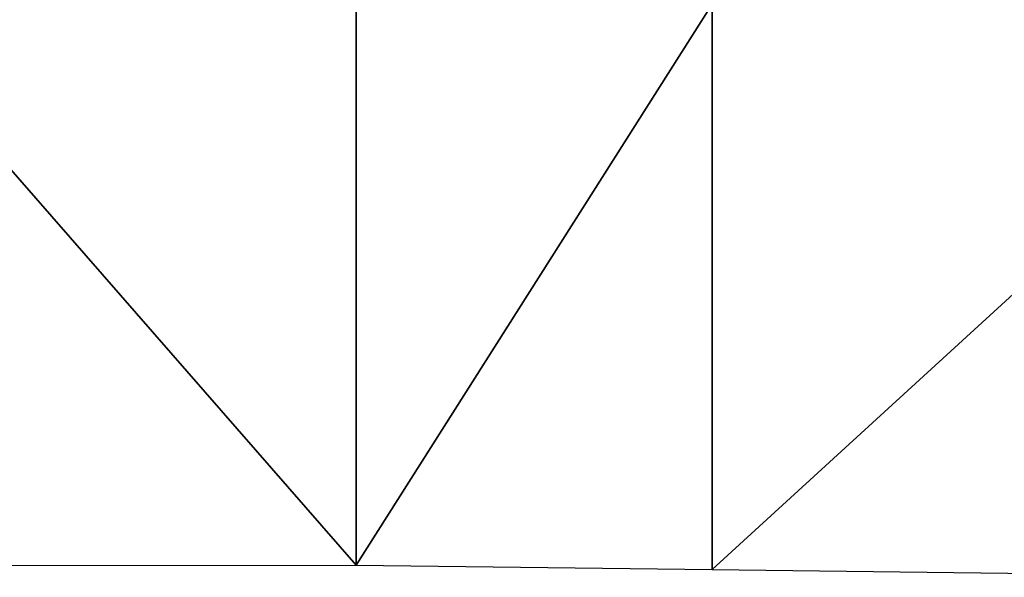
# Model space of a CAD drawing. Header units: metres. Extents: x 30502737 to 30502849, y 6949285 to 6949334.
# Tile 37 of 256: x 30502756 to 30502770, y 6949291 to 6949299. Entities that reach past the tile are written whole.
import ezdxf

# ---------------------------------------------------------------- set-up
doc = ezdxf.new("R2010")
doc.units = ezdxf.units.M
doc.layers.add('162400', color=1, linetype='Continuous', lineweight=0)

msp = doc.modelspace()

# ---------------------------------------------------------------- linework, layer by layer
at = {"layer": '162400', "linetype": 'ByBlock', "lineweight": -2}
for points in [[(30502760.716, 6949291.443, 81.363), (30502753.751, 6949299.409, 77.38), (30502753.751, 6949291.439, 81.365)], [(30502760.716, 6949299.409, 77.38), (30502753.751, 6949299.409, 77.38), (30502760.716, 6949291.443, 81.363)], [(30502765.773, 6949299.409, 77.38), (30502760.716, 6949291.443, 81.363), (30502765.773, 6949291.382, 81.394)], [(30502765.773, 6949299.409, 77.38), (30502760.716, 6949299.409, 77.38), (30502760.716, 6949291.443, 81.363)], [(30502774.554, 6949299.409, 77.38), (30502765.773, 6949291.382, 81.394), (30502774.554, 6949291.269, 81.45)], [(30502774.554, 6949299.409, 77.38), (30502765.773, 6949299.409, 77.38), (30502765.773, 6949291.382, 81.394)]]:
    msp.add_3dface(points, dxfattribs=at)

doc.saveas('drawing.dxf')
